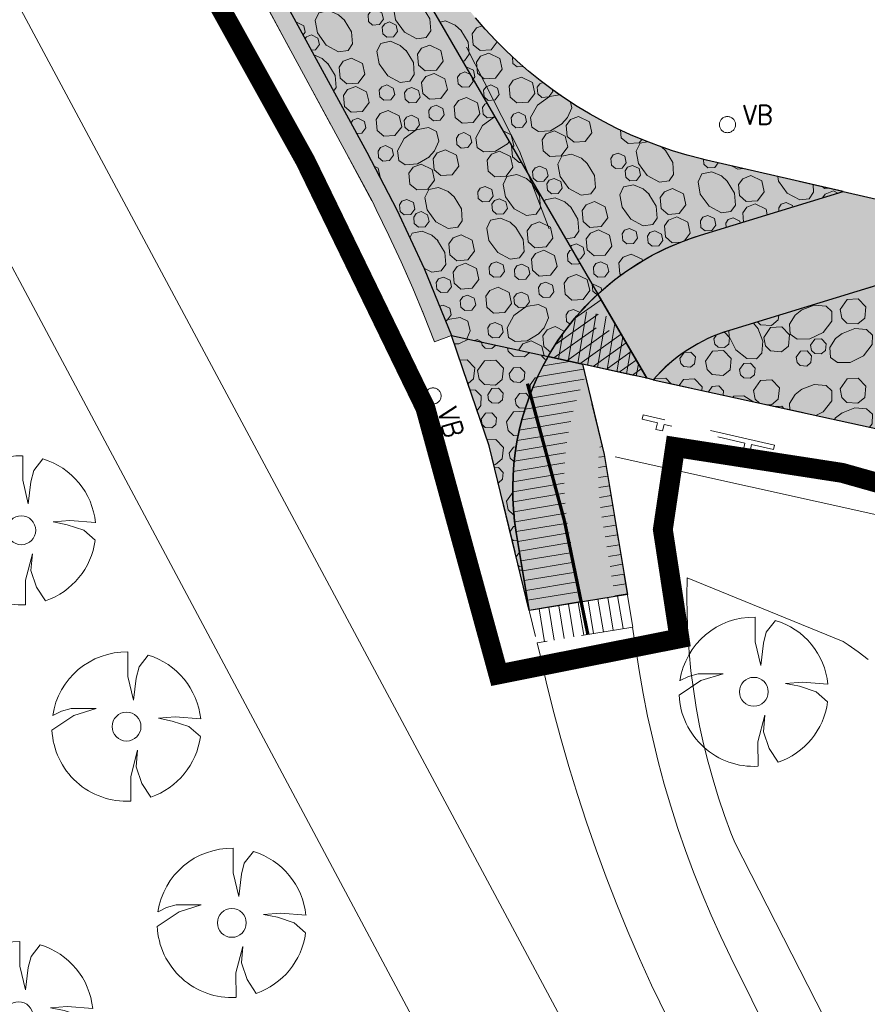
# Model space of a CAD drawing. Header units: metres. Extents: x 148376 to 148659, y 486220 to 486523.
# Tile 5 of 22: x 148485 to 148510, y 486296 to 486326. Entities that reach past the tile are written whole.
import ezdxf

# ---------------------------------------------------------------- set-up
doc = ezdxf.new("R2010")
doc.units = ezdxf.units.M
doc.header["$MEASUREMENT"] = 0
doc.linetypes.add('DGN Style 2', pattern=[2.6208, 1.57248, -1.04832])
for name, color, linetype, lineweight in [('BWR-best-situatie', 2, 'Continuous', 13), ('BWR-nieuw-belijning-haaietanden-050-050', 51, 'Continuous', 0), ('BWR-nieuw-raster-asfaltfietspad 80%', 252, 'Continuous', 30), ('BWR-nieuw-raster-asfaltweg 60%', 253, 'Continuous', 30), ('BWR-nieuw-raster-betongranulaat 20%', 254, 'Continuous', 30), ('BWR-verw-asfalt zagen_GV', 6, 'zaagsnede', 30), ('BWR-verw-situatie', 214, 'DGN Style 2', 13), ('N-WE-VW-MARKERING_DREMPEL-G', 7, 'Continuous', 30), ('TOP-L-topo objecten punt', 7, 'Continuous', 0), ('TOP-L-topo objecten vlak', 7, 'Continuous', 0), ('WVB-alg-werkgrens', 6, 'Continuous', 53), ('WVB-pen-dik 013', 1, 'Continuous', 0), ('WVB-raster-20%', 254, 'Continuous', 30), ('WVB-raster-80%', 252, 'Continuous', 30)]:
    doc.layers.add(name, color=color, linetype=linetype, lineweight=lineweight)
doc.styles.add('Style-STANDARD', font='STANDARD.shx')
doc.linetypes.add('zaagsnede', pattern='A,-0.15,[15,dgnlstyle-CivielV8i.shx,S=0.002381,R=0,X=0,Y=0],-0.15', length=0.3)

# ---------------------------------------------------------------- blocks, each defined once
blk = doc.blocks.new('BBOOM')
at = {"layer": 'BWR-best-situatie'}
for p, q in [((0.016, 0.603), (0.016, 0.9)), ((0.016, 0.804), (0.016, 0.871)), ((0.26, 0.861), (0.15, 0.72)), ((0.15, 0.72), (0.116, 0.586)), ((0.083, 0.318), (0.016, 0.603)), ((0.116, 0.586), (0.083, 0.318)), ((-0.9, -0.042), (-0.637, 0.135)), ((-0.787, 0.185), (-0.89, 0.134)), ((-0.67, 0.217), (-0.787, 0.185)), ((-0.368, 0.218), (-0.67, 0.217)), ((-0.637, 0.135), (-0.368, 0.218)), ((0.384, 0.1), (0.586, 0.117)), ((0.551, 0.067), (0.384, 0.1)), ((0.752, 0), (0.551, 0.067)), ((0.586, 0.117), (0.895, 0.092)), ((0.89, -0.121), (0.752, 0)), ((0.133, -0.283), (0.05, -0.603)), ((0.116, -0.484), (0.133, -0.283)), ((0.184, -0.685), (0.116, -0.484)), ((0.05, -0.603), (0.051, -0.899)), ((0.293, -0.851), (0.184, -0.685))]:
    blk.add_line(p, q, dxfattribs=at)
blk.add_circle((0, 0), 0.174, dxfattribs=at)
for start, end in [(88.9495, 171.4867), (5.8447, 73.1614), (182.6375, 273.2485), (289.0687, 352.197)]:
    blk.add_arc((-0.001, 0), 0.9, start, end, dxfattribs=at)
blk = doc.blocks.new('SCHRIK_2')
at = {"layer": 'BWR-verw-situatie'}
for p, q in [((0.5, 0.227), (0.523, 0.25)), ((2.5, 0.247), (2.503, 0.25))]:
    blk.add_line(p, q, dxfattribs=at)
at = {"layer": 'BWR-verw-situatie', "flags": 128}
blk.add_lwpolyline([(0, 0.1), (0.5, 0.1), (0.5, 0.25), (0.65, 0.25), (0.65, 0.1), (2.5, 0.1), (2.5, 0.25), (2.65, 0.25), (2.65, 0.1), (3, 0.1), (3, 0), (0, 0)], close=True, dxfattribs=at)
blk = doc.blocks.new('14_1')
at = {"color": 0, "linetype": 'ByBlock', "lineweight": -2}
blk.add_circle((0, 0), 0.25, dxfattribs=at)
at = {"color": 0, "linetype": 'ByBlock', "lineweight": -2, "style": 'Style-STANDARD'}
blk.add_text('VB', height=0.6, dxfattribs=at).set_placement((0.483, 0))

msp = doc.modelspace()

# ---------------------------------------------------------------- hatches: boundary and pattern name
at = {"layer": 'BWR-nieuw-raster-asfaltfietspad 80%', "extrusion": (0, 0, -1)}
for points in [[(-148499.672, 486310.698), (-148500.064, 486308.337), (-148498.855, 486313.31), (-148498.062, 486315.633), (-148497.719, 486316.637), (-148500.629, 486315.996, -0.173304)], [(-148500.629, 486315.996), (-148501.668, 486315.767), (-148502.323, 486313.047), (-148503.023, 486308.828), (-148500.064, 486308.337), (-148499.672, 486310.698, 0.173304)]]:
    msp.add_hatch(color=256, dxfattribs=at).paths.add_polyline_path(points)
at = {"layer": 'BWR-nieuw-raster-asfaltweg 60%', "extrusion": (0, 0, -1)}
h = msp.add_hatch(color=256, dxfattribs=at)
h.paths.add_polyline_path([(-148500.629, 486315.996, 0.075791), (-148502.133, 486317.881), (-148492.925, 486333.76), (-148445.954, 486420.921), (-148442.772, 486427.144), (-148442.034, 486428.549), (-148441.303, 486429.958), (-148440.579, 486431.37), (-148439.862, 486432.785), (-148439.151, 486434.204), (-148438.447, 486435.626), (-148437.75, 486437.052), (-148437.06, 486438.481), (-148436.376, 486439.913), (-148435.7, 486441.349), (-148435.03, 486442.787), (-148434.367, 486444.229), (-148433.711, 486445.674), (-148433.062, 486447.122), (-148432.42, 486448.574), (-148431.785, 486450.028), (-148431.157, 486451.485), (-148430.536, 486452.946), (-148429.922, 486454.409), (-148429.847, 486454.591), (-148426.813, 486452.432), (-148427.269, 486451.348), (-148427.895, 486449.879), (-148428.529, 486448.413), (-148429.169, 486446.95), (-148429.816, 486445.49), (-148430.471, 486444.033), (-148431.132, 486442.58), (-148431.801, 486441.129), (-148432.476, 486439.682), (-148433.159, 486438.238), (-148433.848, 486436.797), (-148434.544, 486435.36), (-148435.247, 486433.926), (-148435.957, 486432.496), (-148436.674, 486431.068), (-148437.398, 486429.645), (-148438.128, 486428.225), (-148438.866, 486426.808), (-148439.61, 486425.395), (-148442.766, 486419.177), (-148489.781, 486332.064), (-148495.164, 486322.16), (-148496.07, 486320.429), (-148496.893, 486318.657), (-148497.719, 486316.637)])
h.paths.add_polyline_path([(-148442.486, 486421.728), (-148444.068, 486422.559), (-148443.063, 486424.594), (-148441.463, 486423.767)], flags=16)
at = {"layer": 'BWR-nieuw-raster-asfaltweg 60%'}
msp.add_hatch(color=256, dxfattribs=at).paths.add_polyline_path([(148506.102, 486316.789, 0.139735), (148503.801, 486315.3), (148503.605, 486315.343), (148502.133, 486317.881, -0.11288), (148505.225, 486319.658), (148509.534, 486320.975), (148515.394, 486319.629)])
at = {"layer": 'BWR-nieuw-raster-betongranulaat 20%', "extrusion": (0, 0, -1)}
msp.add_hatch(color=256, dxfattribs=at).paths.add_polyline_path([(-148500.629, 486315.996, 0.190299), (-148505.225, 486319.658), (-148509.534, 486320.975), (-148505.408, 486321.923), (-148505.262, 486321.958), (-148504.823, 486322.074), (-148504.388, 486322.206), (-148503.958, 486322.352), (-148503.534, 486322.514), (-148503.115, 486322.691), (-148502.703, 486322.882), (-148502.298, 486323.088), (-148501.9, 486323.308), (-148501.511, 486323.542), (-148501.129, 486323.789), (-148500.757, 486324.05), (-148500.394, 486324.323), (-148500.041, 486324.609), (-148499.699, 486324.908), (-148499.367, 486325.218), (-148499.046, 486325.54), (-148498.737, 486325.873), (-148498.439, 486326.216), (-148498.154, 486326.57), (-148497.882, 486326.934), (-148495.739, 486329.93), (-148495.299, 486329.666), (-148492.925, 486333.76), (-148445.954, 486420.921), (-148442.772, 486427.144), (-148442.034, 486428.549), (-148441.303, 486429.958), (-148440.579, 486431.37), (-148439.862, 486432.785), (-148439.151, 486434.204), (-148438.447, 486435.626), (-148437.75, 486437.052), (-148437.06, 486438.481), (-148436.376, 486439.913), (-148435.7, 486441.349), (-148435.03, 486442.787), (-148434.367, 486444.229), (-148433.711, 486445.674), (-148433.062, 486447.122), (-148432.42, 486448.574), (-148431.785, 486450.028), (-148431.157, 486451.485), (-148430.536, 486452.946), (-148429.922, 486454.409), (-148429.847, 486454.591), (-148426.813, 486452.432), (-148427.269, 486451.348), (-148427.895, 486449.879), (-148428.529, 486448.413), (-148429.169, 486446.95), (-148429.816, 486445.49), (-148430.471, 486444.033), (-148431.132, 486442.58), (-148431.801, 486441.129), (-148432.476, 486439.682), (-148433.159, 486438.238), (-148433.848, 486436.797), (-148434.544, 486435.36), (-148435.247, 486433.926), (-148435.957, 486432.496), (-148436.674, 486431.068), (-148437.398, 486429.645), (-148438.128, 486428.225), (-148438.866, 486426.808), (-148439.61, 486425.395), (-148442.766, 486419.177), (-148489.781, 486332.064), (-148495.164, 486322.16), (-148496.07, 486320.429), (-148496.893, 486318.657), (-148497.719, 486316.637)])
at = {"layer": 'BWR-nieuw-raster-betongranulaat 20%'}
msp.add_hatch(color=256, dxfattribs=at).paths.add_polyline_path([(148506.102, 486316.789, 0.139735), (148503.801, 486315.3), (148514.783, 486312.894), (148516.443, 486312.398), (148517.91, 486311.617), (148518.808, 486310.728), (148519.627, 486309.765), (148520.361, 486308.737), (148521.004, 486307.65), (148521.553, 486306.512), (148522.003, 486305.331), (148522.64, 486302.828, -0.088288), (148529.47, 486322.713), (148528.445, 486321.834), (148527.9, 486321.43), (148527.336, 486321.053), (148526.755, 486320.702), (148526.159, 486320.379), (148525.549, 486320.085), (148524.929, 486319.822), (148524.494, 486319.66), (148524.345, 486319.605), (148523.752, 486319.412), (148523.149, 486319.244), (148522.54, 486319.103), (148521.926, 486318.991), (148521.308, 486318.91), (148520.688, 486318.862), (148520.027, 486318.845), (148519.363, 486318.863), (148518.701, 486318.916), (148518.041, 486319.002), (148516.73, 486319.322), (148515.394, 486319.629)])
at = {"layer": 'WVB-raster-20%', "extrusion": (0, 0, -1)}
msp.add_hatch(color=256, dxfattribs=at).paths.add_polyline_path([(-148502.133, 486317.881, 0.11288), (-148505.225, 486319.658), (-148509.534, 486320.975), (-148505.408, 486321.923), (-148505.262, 486321.958), (-148504.823, 486322.074), (-148504.388, 486322.206), (-148503.958, 486322.352), (-148503.534, 486322.514), (-148503.115, 486322.691), (-148502.703, 486322.882), (-148502.298, 486323.088), (-148501.9, 486323.308), (-148501.511, 486323.542), (-148501.129, 486323.789), (-148500.757, 486324.05), (-148500.394, 486324.323), (-148500.041, 486324.609), (-148499.699, 486324.908), (-148499.367, 486325.218), (-148499.046, 486325.54), (-148498.737, 486325.873), (-148498.439, 486326.216), (-148498.154, 486326.57), (-148497.882, 486326.934), (-148495.739, 486329.93), (-148495.299, 486329.666)])
at = {"layer": 'WVB-raster-20%'}
msp.add_hatch(color=256, dxfattribs=at).paths.add_polyline_path([(148506.102, 486316.789, 0.139735), (148503.801, 486315.3), (148514.783, 486312.894), (148516.443, 486312.398), (148517.91, 486311.617), (148518.808, 486310.728), (148519.627, 486309.765), (148520.361, 486308.737), (148521.004, 486307.65), (148521.553, 486306.512), (148522.003, 486305.331), (148522.64, 486302.828, -0.088288), (148529.47, 486322.713), (148528.445, 486321.834), (148527.9, 486321.43), (148527.336, 486321.053), (148526.755, 486320.702), (148526.159, 486320.379), (148525.549, 486320.085), (148524.929, 486319.822), (148524.494, 486319.66), (148524.345, 486319.605), (148523.752, 486319.412), (148523.149, 486319.244), (148522.54, 486319.103), (148521.926, 486318.991), (148521.308, 486318.91), (148520.688, 486318.862), (148520.027, 486318.845), (148519.363, 486318.863), (148518.701, 486318.916), (148518.041, 486319.002), (148516.73, 486319.322), (148515.394, 486319.629)])
at = {"layer": 'WVB-raster-80%', "lineweight": 0}
msp.add_hatch(color=256, dxfattribs=at).paths.add_polyline_path([(148442.766, 486419.177), (148489.781, 486332.064), (148495.164, 486322.16), (148496.07, 486320.429), (148496.893, 486318.657), (148497.719, 486316.637), (148497.209, 486316.442), (148496.887, 486317.254), (148496.55, 486318.059), (148496.198, 486318.858), (148495.831, 486319.651), (148495.45, 486320.437), (148495.321, 486320.691), (148489.319, 486331.796), (148464.831, 486377.189), (148442.299, 486418.955)], flags=0)
at = {"layer": 'WVB-raster-80%', "extrusion": (0, 0, -1)}
msp.add_hatch(color=256, dxfattribs=at).paths.add_polyline_path([(-148502.133, 486317.881), (-148503.605, 486315.343), (-148501.668, 486315.767), (-148500.629, 486315.996, 0.075791)])

# ---------------------------------------------------------------- linework, layer by layer
at = {"layer": 'BWR-nieuw-belijning-haaietanden-050-050', "color": 7, "flags": 128}
msp.add_lwpolyline([(148500.668, 486319.854), (148499.772, 486322.192), (148498.169, 486325.328)], dxfattribs=at)
at = {"layer": 'BWR-nieuw-raster-asfaltfietspad 80%', "flags": 128}
for points in [[(148499.672, 486310.698), (148500.064, 486308.337), (148498.855, 486313.31), (148498.062, 486315.633), (148497.719, 486316.637), (148500.629, 486315.996, 0.173304)], [(148500.629, 486315.996), (148501.668, 486315.767), (148502.323, 486313.047), (148503.023, 486308.828), (148500.064, 486308.337), (148499.672, 486310.698, -0.173304)]]:
    msp.add_lwpolyline(points, format="xyb", close=True, dxfattribs=at)
at = {"layer": 'BWR-nieuw-raster-asfaltweg 60%', "flags": 128}
msp.add_lwpolyline([(148506.102, 486316.789, 0.139735), (148503.801, 486315.3), (148503.605, 486315.343), (148502.133, 486317.881, -0.11288), (148505.225, 486319.658), (148509.534, 486320.975), (148515.394, 486319.629)], format="xyb", close=True, dxfattribs=at)
at = {"layer": 'BWR-nieuw-raster-betongranulaat 20%', "flags": 128}
for points in [[(148489.781, 486332.064), (148495.164, 486322.16), (148496.07, 486320.429), (148496.893, 486318.657), (148497.719, 486316.637), (148500.629, 486315.996, -0.190299), (148505.225, 486319.658), (148509.534, 486320.975), (148505.408, 486321.923), (148505.262, 486321.958), (148504.823, 486322.074), (148504.388, 486322.206), (148503.958, 486322.352), (148503.534, 486322.514), (148503.115, 486322.691), (148502.703, 486322.882), (148502.298, 486323.088), (148501.9, 486323.308), (148501.511, 486323.542), (148501.129, 486323.789), (148500.757, 486324.05), (148500.394, 486324.323), (148500.041, 486324.609), (148499.699, 486324.908), (148499.367, 486325.218), (148499.046, 486325.54), (148498.737, 486325.873), (148498.439, 486326.216)], [(148515.394, 486319.629), (148506.102, 486316.789, 0.139735), (148503.801, 486315.3), (148514.783, 486312.894)]]:
    msp.add_lwpolyline(points, format="xyb", dxfattribs=at)
at = {"layer": 'BWR-verw-asfalt zagen_GV', "linetype": 'zaagsnede'}
msp.add_line((148499.672, 486310.698), (148500.064, 486308.337), dxfattribs=at)
at = {"layer": 'BWR-verw-asfalt zagen_GV', "linetype": 'zaagsnede', "extrusion": (0, 0, -1)}
msp.add_arc((-148507.564, 486312.007), 8, 350.5776, 29.9054, dxfattribs=at)
at = {"layer": 'BWR-verw-situatie'}
for p, q in [((148492.925, 486333.76), (148503.605, 486315.343)), ((148509.534, 486320.975), (148505.225, 486319.658)), ((148515.394, 486319.629), (148506.102, 486316.789)), ((148501.43, 486317.143), (148502.23, 486317.713)), ((148501.531, 486315.797), (148501.832, 486317.588)), ((148501.824, 486315.733), (148502.174, 486317.81)), ((148500.856, 486316.366), (148502.381, 486317.452)), ((148502.117, 486315.669), (148502.41, 486317.404)), ((148500.8, 486315.958), (148502.533, 486317.192)), ((148501.237, 486315.862), (148501.459, 486317.177)), ((148502.411, 486315.604), (148502.645, 486316.997)), ((148500.944, 486315.927), (148501.071, 486316.681)), ((148501.195, 486315.871), (148502.684, 486316.931)), ((148501.59, 486315.784), (148502.835, 486316.67)), ((148501.986, 486315.697), (148502.986, 486316.41)), ((148502.704, 486315.54), (148502.881, 486316.591)), ((148502.381, 486315.611), (148503.137, 486316.149)), ((148502.998, 486315.476), (148503.117, 486316.184)), ((148500.479, 486315.722), (148501.272, 486315.854)), ((148500.651, 486315.991), (148500.66, 486316.05)), ((148502.777, 486315.524), (148503.288, 486315.888)), ((148503.291, 486315.411), (148503.353, 486315.777)), ((148500.315, 486315.391), (148501.703, 486315.622)), ((148503.172, 486315.437), (148503.439, 486315.628)), ((148500.171, 486315.063), (148501.773, 486315.329)), ((148503.568, 486315.351), (148503.591, 486315.367)), ((148503.584, 486315.347), (148503.588, 486315.371)), ((148500.044, 486314.738), (148501.844, 486315.037)), ((148499.935, 486314.416), (148501.914, 486314.744)), ((148499.841, 486314.096), (148501.985, 486314.452)), ((148499.763, 486313.779), (148502.055, 486314.159)), ((148499.698, 486313.464), (148502.126, 486313.867)), ((148499.646, 486313.151), (148502.196, 486313.575)), ((148499.607, 486312.841), (148502.266, 486313.282)), ((148499.581, 486312.532), (148502.333, 486312.989)), ((148503.187, 486307.842), (148502.323, 486313.047)), ((148499.567, 486312.226), (148502.382, 486312.693)), ((148499.564, 486311.921), (148502.431, 486312.397)), ((148499.573, 486311.619), (148502.48, 486312.101)), ((148499.594, 486311.318), (148502.529, 486311.805)), ((148499.625, 486311.019), (148502.578, 486311.509)), ((148499.668, 486310.722), (148502.627, 486311.213)), ((148499.717, 486310.426), (148502.676, 486310.917)), ((148499.672, 486310.698), (148500.064, 486308.337)), ((148499.766, 486310.13), (148502.726, 486310.621)), ((148499.815, 486309.834), (148502.775, 486310.326)), ((148499.864, 486309.538), (148502.824, 486310.03)), ((148499.913, 486309.242), (148502.873, 486309.734)), ((148499.962, 486308.947), (148502.922, 486309.438)), ((148500.012, 486308.651), (148502.971, 486309.142)), ((148500.061, 486308.355), (148503.02, 486308.846)), ((148503.023, 486308.828), (148500.064, 486308.337)), ((148502.299, 486307.694), (148502.135, 486308.681)), ((148502.595, 486307.744), (148502.431, 486308.73)), ((148502.891, 486307.793), (148502.727, 486308.779)), ((148500.523, 486307.4), (148500.36, 486308.386)), ((148500.819, 486307.449), (148500.655, 486308.435)), ((148501.115, 486307.498), (148500.951, 486308.485)), ((148501.411, 486307.547), (148501.247, 486308.534)), ((148501.707, 486307.596), (148501.543, 486308.583)), ((148502.003, 486307.645), (148501.839, 486308.632)), ((148503.187, 486307.842), (148500.3, 486307.363))]:
    msp.add_line(p, q, dxfattribs=at)
at = {"layer": 'BWR-verw-situatie', "flags": 128}
for points in [[(148442.299, 486418.955), (148464.831, 486377.189), (148489.319, 486331.796), (148495.321, 486320.691), (148495.45, 486320.437), (148495.831, 486319.651), (148496.198, 486318.858), (148496.55, 486318.059), (148496.887, 486317.254), (148497.209, 486316.442), (148497.719, 486316.637)], [(148489.781, 486332.064), (148495.164, 486322.16), (148496.07, 486320.429), (148496.893, 486318.657), (148497.719, 486316.637)], [(148529.47, 486322.713), (148528.445, 486321.834), (148527.9, 486321.43), (148527.336, 486321.053), (148526.755, 486320.702), (148526.159, 486320.379), (148525.549, 486320.085), (148524.929, 486319.822), (148524.494, 486319.66), (148524.345, 486319.605), (148523.752, 486319.412), (148523.149, 486319.244), (148522.54, 486319.103), (148521.926, 486318.991), (148521.308, 486318.91), (148520.688, 486318.862), (148520.027, 486318.845), (148519.363, 486318.863), (148518.701, 486318.916), (148518.041, 486319.002), (148516.73, 486319.322), (148505.408, 486321.923), (148505.262, 486321.958), (148504.823, 486322.074), (148504.388, 486322.206), (148503.958, 486322.352), (148503.534, 486322.514), (148503.115, 486322.691), (148502.703, 486322.882), (148502.298, 486323.088), (148501.9, 486323.308), (148501.511, 486323.542), (148501.129, 486323.789), (148500.757, 486324.05), (148500.394, 486324.323), (148500.041, 486324.609), (148499.699, 486324.908), (148499.367, 486325.218), (148499.046, 486325.54), (148498.737, 486325.873), (148498.439, 486326.216), (148498.154, 486326.57), (148497.882, 486326.934), (148495.739, 486329.93)], [(148497.719, 486316.637), (148498.062, 486315.633), (148498.855, 486313.31), (148500.3, 486307.363)], [(148501.668, 486315.767), (148497.719, 486316.637)], [(148501.668, 486315.767), (148514.783, 486312.894), (148516.443, 486312.398), (148517.91, 486311.617), (148518.808, 486310.728), (148519.627, 486309.765), (148520.361, 486308.737), (148521.004, 486307.65), (148521.553, 486306.512), (148522.003, 486305.331), (148522.64, 486302.828)], [(148502.323, 486313.047), (148501.668, 486315.767)]]:
    msp.add_lwpolyline(points, dxfattribs=at)
at = {"layer": 'BWR-verw-situatie', "extrusion": (0, 0, -1)}
for radius, start, end in [(8, 47.2422, 73.0033), (8, 350.5776, 47.2422), (5, 41.1845, 73.0033)]:
    msp.add_arc((-148507.564, 486312.007), radius, start, end, dxfattribs=at)
at = {"layer": 'N-WE-VW-MARKERING_DREMPEL-G', "const_width": 0.1, "flags": 128}
for points in [[(148501.124, 486311.045), (148500.009, 486315.182)], [(148501.831, 486307.62), (148501.124, 486311.045)]]:
    msp.add_lwpolyline(points, dxfattribs=at)
at = {"layer": 'TOP-L-topo objecten vlak', "color": 7, "linetype": 'Continuous', "lineweight": 0, "flags": 128}
for points in [[(148505.676, 486287.346), (148469.909, 486354.117), (148453.54, 486384.54), (148422.92, 486442.18), (148420.555, 486447.977)], [(148406.324, 486437.848), (148407.522, 486436.059), (148418.79, 486441.88), (148449.9, 486383.18), (148466.965, 486351.489), (148502.277, 486285.326), (148505.676, 486287.346)], [(148502.658, 486312.973), (148510.819, 486311.162), (148511.823, 486310.741), (148512.787, 486310.234), (148513.704, 486309.646), (148514.566, 486308.981), (148515.367, 486308.243), (148516.101, 486307.439), (148516.763, 486306.574), (148517.348, 486305.655), (148517.85, 486304.689), (148518.267, 486303.683), (148518.595, 486302.645), (148519.013, 486283.882)], [(148512.88, 486288.386), (148506.261, 486301.346), (148506.146, 486301.636), (148505.95, 486302.162), (148505.77, 486302.693), (148505.605, 486303.23), (148505.455, 486303.771), (148505.321, 486304.315), (148505.202, 486304.864), (148505.099, 486305.415), (148505.012, 486305.97), (148504.94, 486306.526), (148504.885, 486307.085), (148504.845, 486307.644), (148504.822, 486308.205), (148504.814, 486308.766), (148504.823, 486309.327), (148509.534, 486307.401), (148509.678, 486307.306), (148509.985, 486307.091), (148510.282, 486306.863)], [(148512.459, 486285.148), (148506.139, 486297.878), (148505.836, 486298.511), (148505.548, 486299.15), (148505.275, 486299.796), (148505.017, 486300.447), (148504.773, 486301.105), (148504.545, 486301.768), (148504.332, 486302.436), (148504.134, 486303.108), (148503.952, 486303.785), (148503.785, 486304.466), (148503.633, 486305.151), (148503.497, 486305.838), (148503.377, 486306.529), (148503.18, 486307.841)], [(148500.3, 486307.363), (148500.399, 486306.957), (148500.576, 486306.191), (148500.788, 486305.336), (148501.016, 486304.484), (148501.259, 486303.637), (148501.518, 486302.794), (148501.792, 486301.957), (148502.081, 486301.124), (148502.385, 486300.297), (148502.704, 486299.475), (148503.038, 486298.659), (148503.386, 486297.85), (148503.749, 486297.046), (148509.689, 486284.922), (148513.141, 486278.084)]]:
    msp.add_lwpolyline(points, dxfattribs=at)
at = {"layer": 'WVB-alg-werkgrens', "const_width": 0.6, "flags": 128}
msp.add_lwpolyline([(148506.104, 486508.865), (148423.293, 486449.926), (148426.091, 486442.867), (148493.316, 486321.893), (148496.929, 486314.455), (148499.133, 486306.414), (148504.594, 486307.5), (148504.092, 486310.782), (148504.462, 486313.27), (148509.498, 486312.492), (148512.324, 486311.695), (148517.552, 486309.066), (148519.876, 486305.59), (148520.754, 486301.392), (148537.035, 486297.096), (148544.596, 486319.541), (148551.173, 486330.095), (148556.052, 486340.326), (148570.936, 486361.307), (148572.849, 486387.026)], close=True, dxfattribs=at)
at = {"layer": 'WVB-pen-dik 013'}
for p, q in [((148493.042, 486326.063), (148493.062, 486326.07)), ((148498.165, 486324.724), (148498.179, 486324.729)), ((148498.123, 486324.584), (148498.294, 486324.501)), ((148499.465, 486322.482), (148499.395, 486322.405)), ((148504.05, 486322.321), (148504.182, 486322.2)), ((148509.235, 486320.994), (148509.374, 486320.926)), ((148497.36, 486317.515), (148497.465, 486317.554)), ((148501.398, 486317.421), (148501.594, 486317.326)), ((148506.828, 486317.011), (148506.963, 486316.839)), ((148500.848, 486316.901), (148501.136, 486316.76)), ((148498.418, 486316.483), (148498.488, 486316.51)), ((148498.488, 486316.51), (148498.643, 486316.433)), ((148505.631, 486316.534), (148505.703, 486316.636)), ((148504.606, 486315.942), (148504.73, 486316.117)), ((148499.381, 486311.639), (148499.576, 486311.916)), ((148499.768, 486309.555), (148499.861, 486309.56)), ((148499.977, 486308.859), (148499.943, 486308.832))]:
    msp.add_line(p, q, dxfattribs=at)
at = {"layer": 'WVB-pen-dik 013', "flags": 128}
for points in [[(148496.845, 486326.544), (148497.065, 486326.182), (148497.092, 486325.819), (148496.957, 486325.625), (148496.668, 486325.582), (148496.297, 486325.786), (148496.034, 486326.151), (148495.964, 486326.522), (148496.08, 486326.759), (148496.375, 486326.826), (148496.67, 486326.7), (148496.858, 486326.528)], [(148495.422, 486326.462), (148495.62, 486326.366), (148495.665, 486326.171), (148495.542, 486326.011), (148495.339, 486325.997), (148495.216, 486326.101), (148495.2, 486326.301), (148495.274, 486326.407), (148495.422, 486326.462)], [(148494.485, 486326.152), (148494.705, 486325.791), (148494.732, 486325.428), (148494.597, 486325.233), (148494.308, 486325.19), (148493.937, 486325.395), (148493.673, 486325.759), (148493.604, 486326.13), (148493.719, 486326.367), (148494.015, 486326.434), (148494.31, 486326.308), (148494.498, 486326.136)], [(148493.062, 486326.07), (148493.26, 486325.974), (148493.305, 486325.779), (148493.242, 486325.697)], [(148495.853, 486326.093), (148496.049, 486325.996), (148496.094, 486325.801), (148495.974, 486325.639), (148495.768, 486325.628), (148495.647, 486325.734), (148495.629, 486325.931), (148495.703, 486326.037), (148495.853, 486326.093)], [(148497.375, 486326.086), (148497.535, 486326.123), (148497.828, 486325.994), (148498.015, 486325.825)], [(148499.097, 486325.488), (148498.917, 486325.249), (148498.578, 486325.226), (148498.374, 486325.403), (148498.345, 486325.735), (148498.47, 486325.913), (148498.646, 486325.978)], [(148493.302, 486325.587), (148493.342, 486325.646), (148493.493, 486325.701)], [(148493.493, 486325.701), (148493.689, 486325.604), (148493.734, 486325.409), (148493.614, 486325.247), (148493.49, 486325.24)], [(148498.003, 486325.84), (148498.223, 486325.476), (148498.25, 486325.116), (148498.115, 486324.919), (148498.057, 486324.911)], [(148496.349, 486325.227), (148496.569, 486324.863), (148496.596, 486324.503), (148496.461, 486324.306), (148496.174, 486324.266), (148495.801, 486324.467), (148495.538, 486324.832), (148495.471, 486325.206), (148495.584, 486325.442), (148495.882, 486325.51), (148496.174, 486325.381), (148496.362, 486325.212)], [(148497.062, 486325.391), (148497.392, 486325.233), (148497.465, 486324.903), (148497.263, 486324.636), (148496.925, 486324.613), (148496.721, 486324.79), (148496.691, 486325.122), (148496.816, 486325.3), (148497.062, 486325.391)], [(148493.567, 486325.098), (148493.814, 486324.989), (148494.002, 486324.82)], [(148494.702, 486324.999), (148495.032, 486324.841), (148495.104, 486324.511), (148494.903, 486324.245), (148494.565, 486324.222), (148494.36, 486324.398), (148494.331, 486324.73), (148494.456, 486324.908), (148494.702, 486324.999)], [(148498.844, 486325.151), (148499.173, 486324.99), (148499.247, 486324.663), (148499.046, 486324.394), (148498.707, 486324.373), (148498.503, 486324.55), (148498.471, 486324.879), (148498.596, 486325.057), (148498.844, 486325.151)], [(148499.888, 486324.743), (148499.694, 486324.732), (148499.571, 486324.836), (148499.555, 486325.036), (148499.558, 486325.04)], [(148493.989, 486324.836), (148494.209, 486324.472), (148494.236, 486324.111), (148494.162, 486324.003)], [(148498.179, 486324.729), (148498.38, 486324.636), (148498.423, 486324.438), (148498.371, 486324.368)], [(148497.191, 486324.538), (148497.519, 486324.377), (148497.594, 486324.05), (148497.392, 486323.781), (148497.054, 486323.76), (148496.85, 486323.937), (148496.818, 486324.266), (148496.943, 486324.444), (148497.191, 486324.538)], [(148498.335, 486324.43), (148498.367, 486324.292), (148498.247, 486324.131), (148498.041, 486324.119), (148497.917, 486324.223), (148497.902, 486324.423), (148497.975, 486324.529), (148498.123, 486324.584)], [(148499.826, 486324.425), (148500.157, 486324.267), (148500.229, 486323.937), (148500.028, 486323.67), (148499.69, 486323.647), (148499.485, 486323.823), (148499.456, 486324.155), (148499.581, 486324.333), (148499.826, 486324.425)], [(148494.83, 486324.147), (148495.159, 486323.986), (148495.233, 486323.658), (148495.032, 486323.389), (148494.693, 486323.369), (148494.489, 486323.545), (148494.458, 486323.874), (148494.583, 486324.052), (148494.83, 486324.147)], [(148495.763, 486324.192), (148495.962, 486324.096), (148496.007, 486323.901), (148495.886, 486323.739), (148495.681, 486323.728), (148495.557, 486323.831), (148495.541, 486324.031), (148495.615, 486324.137), (148495.763, 486324.192)], [(148496.526, 486324.116), (148496.726, 486324.023), (148496.769, 486323.825), (148496.649, 486323.663), (148496.443, 486323.651), (148496.322, 486323.758), (148496.304, 486323.955), (148496.377, 486324.064), (148496.526, 486324.116)], [(148498.907, 486324.191), (148499.106, 486324.095), (148499.151, 486323.9), (148499.031, 486323.738), (148498.825, 486323.726), (148498.701, 486323.83), (148498.686, 486324.03), (148498.759, 486324.136), (148498.907, 486324.191)], [(148500.757, 486324.05), (148500.77, 486323.991), (148500.65, 486323.829), (148500.447, 486323.816), (148500.323, 486323.922), (148500.306, 486324.119), (148500.379, 486324.228), (148500.474, 486324.263)], [(148498.173, 486323.812), (148498.503, 486323.654), (148498.576, 486323.324), (148498.374, 486323.057), (148498.036, 486323.034), (148497.832, 486323.21), (148497.802, 486323.542), (148497.927, 486323.72), (148498.173, 486323.812)], [(148501.064, 486323.031), (148500.702, 486322.811), (148500.339, 486322.787), (148500.145, 486322.917), (148500.102, 486323.206), (148500.307, 486323.577), (148500.671, 486323.843), (148500.975, 486323.897)], [(148494.364, 486323.632), (148494.366, 486323.631), (148494.367, 486323.626)], [(148497.254, 486323.578), (148497.452, 486323.482), (148497.497, 486323.287), (148497.377, 486323.125), (148497.171, 486323.113), (148497.048, 486323.217), (148497.032, 486323.417), (148497.106, 486323.523), (148497.254, 486323.578)], [(148499.02, 486323.248), (148498.997, 486323.216), (148498.793, 486323.203), (148498.669, 486323.309), (148498.652, 486323.506), (148498.725, 486323.614), (148498.794, 486323.64)], [(148501.306, 486323.674), (148501.346, 486323.501), (148501.22, 486323.206), (148501.048, 486323.018)], [(148495.813, 486323.42), (148496.143, 486323.262), (148496.216, 486322.932), (148496.014, 486322.665), (148495.676, 486322.642), (148495.472, 486322.819), (148495.442, 486323.151), (148495.567, 486323.329), (148495.813, 486323.42)], [(148496.515, 486323.278), (148496.714, 486323.182), (148496.756, 486322.986), (148496.636, 486322.824), (148496.433, 486322.811), (148496.309, 486322.917), (148496.292, 486323.114), (148496.365, 486323.223), (148496.515, 486323.278)], [(148499.41, 486322.418), (148499.049, 486322.198), (148498.686, 486322.174), (148498.492, 486322.304), (148498.449, 486322.593), (148498.653, 486322.964), (148499.017, 486323.23), (148499.03, 486323.232)], [(148499.741, 486323.366), (148499.94, 486323.27), (148499.982, 486323.075), (148499.862, 486322.913), (148499.659, 486322.899), (148499.535, 486323.005), (148499.517, 486323.203), (148499.591, 486323.311), (148499.741, 486323.366)], [(148501.551, 486323.239), (148501.88, 486323.078), (148501.954, 486322.751), (148501.753, 486322.481), (148501.414, 486322.461), (148501.21, 486322.637), (148501.178, 486322.966), (148501.304, 486323.144), (148501.551, 486323.239)], [(148494.684, 486323.043), (148494.746, 486323.131), (148494.894, 486323.186)], [(148494.894, 486323.186), (148495.092, 486323.09), (148495.137, 486322.895), (148495.017, 486322.733), (148494.857, 486322.724)], [(148497.05, 486322.026), (148496.689, 486321.807), (148496.325, 486321.782), (148496.131, 486321.912), (148496.088, 486322.201), (148496.293, 486322.572), (148496.657, 486322.838), (148497.028, 486322.905), (148497.266, 486322.789), (148497.332, 486322.496), (148497.206, 486322.202), (148497.034, 486322.014)], [(148498.087, 486322.753), (148498.286, 486322.657), (148498.329, 486322.462), (148498.208, 486322.3), (148498.005, 486322.286), (148497.881, 486322.392), (148497.864, 486322.59), (148497.937, 486322.698), (148498.087, 486322.753)], [(148499.278, 486322.805), (148499.52, 486322.686), (148499.594, 486322.359), (148499.561, 486322.315)], [(148500.82, 486322.808), (148501.15, 486322.65), (148501.222, 486322.322), (148501.021, 486322.053), (148500.683, 486322.03), (148500.478, 486322.207), (148500.449, 486322.539), (148500.574, 486322.717), (148500.82, 486322.808)], [(148503.457, 486322.547), (148503.381, 486322.445), (148503.043, 486322.422), (148502.839, 486322.598), (148502.818, 486322.829)], [(148495.727, 486322.362), (148495.926, 486322.265), (148495.968, 486322.07), (148495.848, 486321.908), (148495.645, 486321.895), (148495.521, 486322.001), (148495.504, 486322.198), (148495.577, 486322.306), (148495.727, 486322.362)], [(148499.83, 486321.852), (148499.761, 486321.848), (148499.557, 486322.024), (148499.525, 486322.353), (148499.533, 486322.365)], [(148504.169, 486322.216), (148504.389, 486321.854), (148504.416, 486321.492), (148504.281, 486321.297), (148503.992, 486321.254), (148503.621, 486321.458), (148503.358, 486321.823), (148503.288, 486322.194), (148503.404, 486322.431), (148503.622, 486322.48)], [(148497.538, 486322.234), (148497.866, 486322.073), (148497.94, 486321.746), (148497.739, 486321.477), (148497.401, 486321.456), (148497.196, 486321.632), (148497.165, 486321.962), (148497.29, 486322.14), (148497.538, 486322.234)], [(148499.166, 486322.195), (148499.496, 486322.037), (148499.568, 486321.709), (148499.367, 486321.44), (148499.029, 486321.417), (148498.825, 486321.594), (148498.795, 486321.926), (148498.92, 486322.104), (148499.166, 486322.195)], [(148501.809, 486321.824), (148502.029, 486321.463), (148502.056, 486321.1), (148501.921, 486320.905), (148501.632, 486320.862), (148501.261, 486321.067), (148500.997, 486321.431), (148500.928, 486321.802), (148501.043, 486322.039), (148501.339, 486322.106), (148501.634, 486321.98), (148501.822, 486321.809)], [(148502.746, 486322.134), (148502.944, 486322.038), (148502.989, 486321.843), (148502.866, 486321.683), (148502.663, 486321.67), (148502.54, 486321.773), (148502.524, 486321.973), (148502.598, 486322.079), (148502.746, 486322.134)], [(148495.383, 486321.741), (148495.506, 486321.681), (148495.576, 486321.373)], [(148496.806, 486321.803), (148497.136, 486321.645), (148497.208, 486321.318), (148497.007, 486321.049), (148496.669, 486321.025), (148496.465, 486321.202), (148496.435, 486321.534), (148496.56, 486321.712), (148496.806, 486321.803)], [(148500.386, 486321.743), (148500.584, 486321.646), (148500.629, 486321.451), (148500.506, 486321.291), (148500.303, 486321.278), (148500.179, 486321.381), (148500.164, 486321.582), (148500.238, 486321.688), (148500.386, 486321.743)], [(148503.177, 486321.765), (148503.373, 486321.668), (148503.418, 486321.473), (148503.298, 486321.311), (148503.092, 486321.3), (148502.971, 486321.406), (148502.953, 486321.604), (148503.027, 486321.71), (148503.177, 486321.765)], [(148505.761, 486321.842), (148505.658, 486321.703), (148505.452, 486321.691), (148505.331, 486321.798), (148505.318, 486321.945)], [(148506.512, 486321.669), (148506.352, 486321.646), (148506.164, 486321.749)], [(148500.155, 486321.211), (148500.375, 486320.85), (148500.402, 486320.487), (148500.267, 486320.292), (148499.978, 486320.249), (148499.607, 486320.454), (148499.344, 486320.818), (148499.275, 486321.189), (148499.39, 486321.426), (148499.685, 486321.493), (148499.98, 486321.367), (148500.168, 486321.196)], [(148506.033, 486321.291), (148506.253, 486320.927), (148506.28, 486320.567), (148506.146, 486320.37), (148505.858, 486320.329), (148505.485, 486320.531), (148505.222, 486320.895), (148505.155, 486321.27), (148505.268, 486321.506), (148505.566, 486321.573), (148505.858, 486321.445), (148506.046, 486321.275)], [(148506.746, 486321.455), (148507.076, 486321.297), (148507.149, 486320.967), (148506.947, 486320.7), (148506.609, 486320.677), (148506.405, 486320.854), (148506.375, 486321.186), (148506.5, 486321.364), (148506.746, 486321.455)], [(148508.624, 486321.184), (148508.64, 486320.958), (148508.506, 486320.761), (148508.219, 486320.721), (148507.845, 486320.923), (148507.582, 486321.287), (148507.557, 486321.429)], [(148498.732, 486321.13), (148498.93, 486321.033), (148498.976, 486320.838), (148498.853, 486320.678), (148498.65, 486320.665), (148498.526, 486320.768), (148498.51, 486320.969), (148498.584, 486321.075), (148498.732, 486321.13)], [(148500.817, 486321.373), (148501.013, 486321.277), (148501.058, 486321.081), (148500.938, 486320.919), (148500.732, 486320.908), (148500.61, 486321.015), (148500.593, 486321.212), (148500.666, 486321.318), (148500.817, 486321.373)], [(148503.673, 486320.899), (148503.893, 486320.536), (148503.92, 486320.175), (148503.785, 486319.978), (148503.498, 486319.938), (148503.125, 486320.139), (148502.862, 486320.504), (148502.795, 486320.878), (148502.907, 486321.114), (148503.206, 486321.182), (148503.498, 486321.053), (148503.686, 486320.884)], [(148509.09, 486321.077), (148508.969, 486321.069), (148508.912, 486321.118)], [(148497.795, 486320.82), (148498.015, 486320.458), (148498.042, 486320.095), (148497.907, 486319.9), (148497.618, 486319.858), (148497.247, 486320.062), (148496.984, 486320.426), (148496.914, 486320.798), (148497.03, 486321.035), (148497.325, 486321.101), (148497.62, 486320.975), (148497.808, 486320.804)], [(148504.386, 486321.063), (148504.716, 486320.905), (148504.789, 486320.575), (148504.587, 486320.309), (148504.249, 486320.285), (148504.045, 486320.462), (148504.015, 486320.794), (148504.14, 486320.972), (148504.386, 486321.063)], [(148508.905, 486320.783), (148508.987, 486320.899), (148509.235, 486320.994)], [(148496.372, 486320.738), (148496.57, 486320.642), (148496.615, 486320.446), (148496.492, 486320.287), (148496.289, 486320.273), (148496.166, 486320.377), (148496.15, 486320.577), (148496.224, 486320.683), (148496.372, 486320.738)], [(148499.163, 486320.76), (148499.359, 486320.663), (148499.404, 486320.468), (148499.284, 486320.306), (148499.078, 486320.295), (148498.957, 486320.402), (148498.939, 486320.599), (148499.013, 486320.705), (148499.163, 486320.76)], [(148500.519, 486320.664), (148500.547, 486320.723), (148500.845, 486320.79), (148501.138, 486320.661), (148501.326, 486320.492)], [(148502.026, 486320.672), (148502.356, 486320.514), (148502.428, 486320.184), (148502.227, 486319.917), (148501.889, 486319.894), (148501.684, 486320.07), (148501.655, 486320.402), (148501.78, 486320.58), (148502.026, 486320.672)], [(148506.528, 486320.056), (148506.502, 486320.33), (148506.627, 486320.508), (148506.875, 486320.602)], [(148506.875, 486320.602), (148507.203, 486320.441), (148507.241, 486320.274)], [(148507.594, 486320.382), (148507.586, 486320.487), (148507.659, 486320.593), (148507.807, 486320.648)], [(148507.807, 486320.648), (148508.006, 486320.552), (148508.015, 486320.511)], [(148496.803, 486320.369), (148496.999, 486320.272), (148497.044, 486320.077), (148496.924, 486319.915), (148496.718, 486319.903), (148496.597, 486320.01), (148496.579, 486320.207), (148496.653, 486320.313), (148496.803, 486320.369)], [(148501.313, 486320.508), (148501.533, 486320.144), (148501.56, 486319.783), (148501.425, 486319.586), (148501.165, 486319.55)], [(148505.447, 486320.256), (148505.646, 486320.16), (148505.691, 486319.965), (148505.571, 486319.803), (148505.365, 486319.791), (148505.241, 486319.895), (148505.226, 486320.095), (148505.299, 486320.201), (148505.447, 486320.256)], [(148499.659, 486319.895), (148499.879, 486319.531), (148499.906, 486319.17), (148499.772, 486318.973), (148499.484, 486318.933), (148499.111, 486319.135), (148498.848, 486319.499), (148498.781, 486319.873), (148498.894, 486320.11), (148499.192, 486320.177), (148499.484, 486320.048), (148499.672, 486319.879)], [(148500.372, 486320.059), (148500.702, 486319.901), (148500.775, 486319.57), (148500.573, 486319.304), (148500.235, 486319.281), (148500.031, 486319.457), (148500.001, 486319.789), (148500.126, 486319.967), (148500.372, 486320.059)], [(148504.66, 486319.45), (148504.378, 486319.432), (148504.174, 486319.609), (148504.142, 486319.938), (148504.267, 486320.116), (148504.515, 486320.21)], [(148504.515, 486320.21), (148504.843, 486320.049), (148504.918, 486319.722), (148504.734, 486319.477)], [(148505.999, 486319.895), (148505.988, 486320.019), (148506.062, 486320.128), (148506.21, 486320.18)], [(148506.21, 486320.18), (148506.411, 486320.087), (148506.424, 486320.024)], [(148496.466, 486319.576), (148496.533, 486319.718), (148496.831, 486319.785), (148497.124, 486319.656), (148497.312, 486319.487)], [(148498.012, 486319.667), (148498.342, 486319.509), (148498.415, 486319.179), (148498.213, 486318.912), (148497.875, 486318.889), (148497.671, 486319.065), (148497.641, 486319.398), (148497.766, 486319.575), (148498.012, 486319.667)], [(148502.154, 486319.819), (148502.483, 486319.658), (148502.557, 486319.331), (148502.356, 486319.062), (148502.017, 486319.041), (148501.813, 486319.217), (148501.782, 486319.546), (148501.907, 486319.724), (148502.154, 486319.819)], [(148503.087, 486319.865), (148503.285, 486319.768), (148503.331, 486319.573), (148503.21, 486319.411), (148503.005, 486319.4), (148502.881, 486319.503), (148502.865, 486319.704), (148502.939, 486319.81), (148503.087, 486319.865)], [(148503.85, 486319.788), (148504.05, 486319.695), (148504.093, 486319.497), (148503.973, 486319.335), (148503.767, 486319.324), (148503.646, 486319.43), (148503.628, 486319.627), (148503.701, 486319.736), (148503.85, 486319.788)], [(148497.299, 486319.503), (148497.519, 486319.139), (148497.546, 486318.779), (148497.411, 486318.582), (148497.124, 486318.541), (148496.887, 486318.669)], [(148501.311, 486319.299), (148501.341, 486319.344), (148501.49, 486319.397)], [(148501.49, 486319.397), (148501.69, 486319.303), (148501.733, 486319.105), (148501.613, 486318.943), (148501.52, 486318.938)], [(148500.501, 486319.206), (148500.829, 486319.045), (148500.904, 486318.718), (148500.703, 486318.449), (148500.364, 486318.428), (148500.16, 486318.604), (148500.128, 486318.933), (148500.253, 486319.111), (148500.501, 486319.206)], [(148501.582, 486318.831), (148501.557, 486318.798), (148501.351, 486318.787), (148501.227, 486318.89), (148501.212, 486319.091), (148501.285, 486319.197), (148501.355, 486319.222)], [(148502.833, 486318.458), (148502.796, 486318.491), (148502.766, 486318.823), (148502.891, 486319.001), (148503.137, 486319.092)], [(148503.137, 486319.092), (148503.467, 486318.934), (148503.479, 486318.879)], [(148498.141, 486318.814), (148498.469, 486318.653), (148498.543, 486318.326), (148498.342, 486318.057), (148498.004, 486318.036), (148497.8, 486318.213), (148497.768, 486318.542), (148497.893, 486318.72), (148498.141, 486318.814)], [(148499.073, 486318.86), (148499.272, 486318.764), (148499.317, 486318.568), (148499.197, 486318.406), (148498.991, 486318.395), (148498.867, 486318.499), (148498.852, 486318.699), (148498.925, 486318.805), (148499.073, 486318.86)], [(148499.836, 486318.784), (148500.036, 486318.69), (148500.08, 486318.492), (148499.959, 486318.33), (148499.753, 486318.319), (148499.632, 486318.425), (148499.614, 486318.623), (148499.688, 486318.731), (148499.836, 486318.784)], [(148502.218, 486318.859), (148502.416, 486318.762), (148502.461, 486318.567), (148502.341, 486318.405), (148502.135, 486318.394), (148502.011, 486318.497), (148501.996, 486318.698), (148502.07, 486318.804), (148502.218, 486318.859)], [(148501.483, 486318.479), (148501.813, 486318.321), (148501.886, 486317.991), (148501.684, 486317.724), (148501.346, 486317.701), (148501.142, 486317.878), (148501.112, 486318.21), (148501.237, 486318.388), (148501.483, 486318.479)], [(148497.476, 486318.392), (148497.676, 486318.299), (148497.719, 486318.1), (148497.599, 486317.939), (148497.393, 486317.927), (148497.272, 486318.034), (148497.254, 486318.231), (148497.327, 486318.339), (148497.476, 486318.392)], [(148500.564, 486318.246), (148500.762, 486318.149), (148500.807, 486317.954), (148500.687, 486317.792), (148500.481, 486317.781), (148500.358, 486317.884), (148500.342, 486318.085), (148500.416, 486318.191), (148500.564, 486318.246)], [(148501.96, 486318.179), (148501.992, 486318.185), (148502.229, 486318.07), (148502.25, 486317.978)], [(148502.123, 486317.871), (148502.104, 486317.87), (148501.98, 486317.976), (148501.962, 486318.174), (148501.963, 486318.174)], [(148498.204, 486317.854), (148498.402, 486317.758), (148498.447, 486317.562), (148498.327, 486317.4), (148498.121, 486317.389), (148497.998, 486317.493), (148497.982, 486317.693), (148498.056, 486317.799), (148498.204, 486317.854)], [(148499.123, 486318.088), (148499.453, 486317.929), (148499.526, 486317.599), (148499.324, 486317.333), (148498.986, 486317.31), (148498.782, 486317.486), (148498.752, 486317.818), (148498.877, 486317.996), (148499.123, 486318.088)], [(148499.826, 486317.946), (148500.024, 486317.849), (148500.067, 486317.654), (148499.946, 486317.492), (148499.743, 486317.478), (148499.619, 486317.585), (148499.602, 486317.782), (148499.675, 486317.89), (148499.826, 486317.946)], [(148497.465, 486317.554), (148497.664, 486317.458), (148497.706, 486317.262), (148497.586, 486317.1), (148497.531, 486317.097)], [(148500.36, 486316.694), (148499.999, 486316.474), (148499.635, 486316.449), (148499.442, 486316.579), (148499.399, 486316.869), (148499.603, 486317.24), (148499.967, 486317.505), (148500.339, 486317.572), (148500.576, 486317.457), (148500.642, 486317.164), (148500.516, 486316.869), (148500.345, 486316.681)], [(148508.266, 486317.394), (148508.658, 486317.552), (148509.021, 486317.519), (148509.191, 486317.354), (148509.186, 486317.062), (148508.923, 486316.729), (148508.521, 486316.529), (148508.143, 486316.522), (148507.928, 486316.674), (148507.911, 486316.977), (148508.083, 486317.247), (148508.283, 486317.404)], [(148509.438, 486317.419), (148509.648, 486317.719), (148509.986, 486317.737), (148510.216, 486317.494), (148510.183, 486317.157), (148509.976, 486316.984), (148509.643, 486317.009), (148509.488, 486317.162), (148509.438, 486317.419)], [(148501.293, 486316.973), (148501.191, 486317.06), (148501.174, 486317.257), (148501.247, 486317.366), (148501.398, 486317.421)], [(148497.543, 486317.067), (148497.607, 486317.114), (148497.978, 486317.18), (148498.215, 486317.065), (148498.282, 486316.772), (148498.181, 486316.535)], [(148499.037, 486317.029), (148499.236, 486316.933), (148499.278, 486316.737), (148499.158, 486316.575), (148498.955, 486316.562), (148498.831, 486316.668), (148498.814, 486316.865), (148498.887, 486316.974), (148499.037, 486317.029)], [(148507.587, 486317.243), (148507.573, 486317.109), (148507.366, 486316.937), (148507.036, 486316.959), (148506.946, 486317.047)], [(148500.71, 486316.124), (148500.507, 486316.3), (148500.475, 486316.629), (148500.6, 486316.807), (148500.848, 486316.901)], [(148505.929, 486316.723), (148505.958, 486316.724), (148506.098, 486316.579), (148506.078, 486316.377), (148505.953, 486316.272), (148505.756, 486316.287), (148505.661, 486316.377), (148505.631, 486316.534)], [(148506.953, 486316.857), (148507.111, 486316.464), (148507.076, 486316.102), (148506.916, 486315.932), (148506.623, 486315.937), (148506.291, 486316.199), (148506.088, 486316.602), (148506.086, 486316.783)], [(148507.133, 486316.579), (148507.343, 486316.879), (148507.678, 486316.897), (148507.911, 486316.654), (148507.878, 486316.317), (148507.671, 486316.144), (148507.338, 486316.169), (148507.183, 486316.322), (148507.133, 486316.579)], [(148509.483, 486316.689), (148509.878, 486316.847), (148510.238, 486316.814), (148510.411, 486316.649), (148510.403, 486316.359), (148510.143, 486316.024), (148509.741, 486315.824), (148509.361, 486315.819), (148509.146, 486315.969), (148509.128, 486316.274), (148509.303, 486316.542), (148509.501, 486316.699)], [(148498.228, 486316.525), (148497.944, 486316.384), (148497.806, 486316.382)], [(148499.055, 486316.343), (148498.934, 486316.239), (148498.734, 486316.256), (148498.641, 486316.346), (148498.624, 486316.438)], [(148499.746, 486316.19), (148499.745, 486316.201), (148499.87, 486316.379), (148500.116, 486316.471)], [(148500.116, 486316.471), (148500.446, 486316.313), (148500.51, 486316.022)], [(148508.548, 486316.342), (148508.676, 486316.519), (148508.876, 486316.532), (148509.016, 486316.387), (148508.993, 486316.182), (148508.868, 486316.079), (148508.671, 486316.094), (148508.578, 486316.184), (148508.548, 486316.342)], [(148500.075, 486316.118), (148499.919, 486315.989), (148499.586, 486316.014), (148499.431, 486316.166), (148499.412, 486316.264)], [(148504.737, 486316.122), (148504.933, 486316.134), (148505.073, 486315.989), (148505.051, 486315.784), (148504.928, 486315.679), (148504.728, 486315.697), (148504.636, 486315.787), (148504.606, 486315.942)], [(148505.376, 486315.864), (148505.586, 486316.164), (148505.923, 486316.182), (148506.153, 486315.939), (148506.121, 486315.602), (148505.913, 486315.429), (148505.581, 486315.454), (148505.426, 486315.607), (148505.376, 486315.864)], [(148508.113, 486315.977), (148508.241, 486316.157), (148508.441, 486316.169), (148508.578, 486316.022), (148508.558, 486315.819), (148508.436, 486315.714), (148508.236, 486315.732), (148508.143, 486315.822), (148508.113, 486315.977)], [(148497.973, 486315.892), (148498.189, 486315.904), (148498.419, 486315.661), (148498.386, 486315.324), (148498.216, 486315.182)], [(148498.504, 486315.574), (148498.716, 486315.871), (148499.051, 486315.891), (148499.284, 486315.649), (148499.249, 486315.311), (148499.041, 486315.139), (148498.711, 486315.161), (148498.556, 486315.314), (148498.504, 486315.574)], [(148500.591, 486315.914), (148500.536, 486315.919), (148500.441, 486316.009), (148500.436, 486316.039)], [(148506.406, 486315.607), (148506.533, 486315.787), (148506.733, 486315.797), (148506.873, 486315.652), (148506.853, 486315.449), (148506.728, 486315.344), (148506.531, 486315.359), (148506.436, 486315.449), (148506.406, 486315.607)], [(148499.461, 486315.479), (148499.589, 486315.659), (148499.789, 486315.671), (148499.929, 486315.526), (148499.906, 486315.321), (148499.784, 486315.216), (148499.584, 486315.234), (148499.491, 486315.324), (148499.461, 486315.479)], [(148500.093, 486314.846), (148500.089, 486315.146), (148500.241, 486315.361), (148500.336, 486315.367)], [(148503.823, 486315.295), (148503.846, 486315.327), (148504.183, 486315.344), (148504.336, 486315.182)], [(148504.58, 486315.129), (148504.711, 486315.312), (148505.046, 486315.332), (148505.278, 486315.089), (148505.267, 486314.979)], [(148506.828, 486314.979), (148507.041, 486315.277), (148507.376, 486315.297), (148507.608, 486315.054), (148507.573, 486314.717), (148507.366, 486314.544), (148507.198, 486314.555)], [(148509.438, 486315.027), (148509.648, 486315.327), (148509.986, 486315.344), (148510.216, 486315.102), (148510.183, 486314.764), (148509.976, 486314.592), (148509.643, 486314.617), (148509.488, 486314.769), (148509.438, 486315.027)], [(148498.28, 486314.996), (148498.441, 486314.981), (148498.614, 486314.816), (148498.606, 486314.526), (148498.491, 486314.377)], [(148498.811, 486314.849), (148498.936, 486315.031), (148499.139, 486315.041), (148499.279, 486314.896), (148499.256, 486314.691), (148499.131, 486314.589), (148498.934, 486314.604), (148498.839, 486314.694), (148498.811, 486314.849)], [(148499.636, 486314.701), (148499.764, 486314.881), (148499.964, 486314.891), (148500.065, 486314.786)], [(148505.467, 486314.935), (148505.583, 486315.099), (148505.783, 486315.112), (148505.923, 486314.967), (148505.909, 486314.838)], [(148507.004, 486314.598), (148506.881, 486314.719), (148506.828, 486314.979)], [(148507.921, 486314.397), (148507.911, 486314.584), (148508.083, 486314.854), (148508.283, 486315.012)], [(148508.266, 486315.002), (148508.658, 486315.159), (148509.021, 486315.127), (148509.191, 486314.962), (148509.186, 486314.669), (148508.923, 486314.337), (148508.701, 486314.226)], [(148499.967, 486314.445), (148499.959, 486314.439), (148499.761, 486314.454), (148499.666, 486314.544), (148499.636, 486314.701)], [(148506.214, 486314.771), (148506.236, 486314.802), (148506.536, 486314.819), (148506.806, 486314.647), (148506.81, 486314.64)], [(148498.611, 486314.109), (148498.739, 486314.289), (148498.939, 486314.301), (148499.079, 486314.156), (148499.056, 486313.951), (148498.934, 486313.846), (148498.734, 486313.864), (148498.641, 486313.954), (148498.611, 486314.109)], [(148499.381, 486314.031), (148499.591, 486314.331), (148499.929, 486314.349), (148499.938, 486314.339)], [(148507.48, 486314.494), (148507.678, 486314.504), (148507.743, 486314.436)], [(148509.272, 486314.101), (148509.303, 486314.149), (148509.501, 486314.307)], [(148509.483, 486314.297), (148509.878, 486314.454), (148510.238, 486314.422), (148510.411, 486314.257), (148510.403, 486313.967), (148510.328, 486313.87)], [(148499.74, 486313.609), (148499.586, 486313.621), (148499.431, 486313.774), (148499.381, 486314.031)], [(148498.796, 486313.483), (148499.051, 486313.499), (148499.284, 486313.256), (148499.249, 486312.919), (148499.041, 486312.746), (148498.991, 486312.749)], [(148499.461, 486313.086), (148499.589, 486313.266), (148499.677, 486313.272)], [(148499.636, 486312.836), (148499.584, 486312.841), (148499.491, 486312.931), (148499.461, 486313.086)], [(148499.017, 486312.643), (148499.139, 486312.649), (148499.279, 486312.504), (148499.256, 486312.299), (148499.131, 486312.196), (148499.126, 486312.196)], [(148499.63, 486311.225), (148499.586, 486311.229), (148499.431, 486311.381), (148499.381, 486311.639)], [(148499.483, 486310.725), (148499.589, 486310.874), (148499.658, 486310.878)], [(148499.715, 486310.437), (148499.584, 486310.449), (148499.54, 486310.491)], [(148499.669, 486309.962), (148499.764, 486310.096), (148499.772, 486310.096)], [(148499.844, 486309.662), (148499.761, 486309.669), (148499.734, 486309.695)]]:
    msp.add_lwpolyline(points, dxfattribs=at)
at = {"layer": 'WVB-raster-20%', "flags": 128}
for points in [[(148495.299, 486329.666), (148502.133, 486317.881, -0.11288), (148505.225, 486319.658), (148509.534, 486320.975), (148505.408, 486321.923), (148505.262, 486321.958), (148504.823, 486322.074), (148504.388, 486322.206), (148503.958, 486322.352), (148503.534, 486322.514), (148503.115, 486322.691), (148502.703, 486322.882), (148502.298, 486323.088), (148501.9, 486323.308), (148501.511, 486323.542), (148501.129, 486323.789), (148500.757, 486324.05), (148500.394, 486324.323), (148500.041, 486324.609), (148499.699, 486324.908), (148499.367, 486325.218), (148499.046, 486325.54), (148498.737, 486325.873), (148498.439, 486326.216)], [(148515.394, 486319.629), (148506.102, 486316.789, 0.139735), (148503.801, 486315.3), (148514.783, 486312.894)]]:
    msp.add_lwpolyline(points, format="xyb", dxfattribs=at)
at = {"layer": 'WVB-raster-80%', "lineweight": 0, "flags": 128}
msp.add_lwpolyline([(148442.766, 486419.177), (148489.781, 486332.064), (148495.164, 486322.16), (148496.07, 486320.429), (148496.893, 486318.657), (148497.719, 486316.637), (148497.209, 486316.442), (148496.887, 486317.254), (148496.55, 486318.059), (148496.198, 486318.858), (148495.831, 486319.651), (148495.45, 486320.437), (148495.321, 486320.691), (148489.319, 486331.796), (148464.831, 486377.189), (148442.299, 486418.955)], close=True, dxfattribs=at)
at = {"layer": 'WVB-raster-80%', "flags": 128}
msp.add_lwpolyline([(148502.133, 486317.881), (148503.605, 486315.343), (148501.668, 486315.767), (148500.629, 486315.996, -0.075791)], format="xyb", close=True, dxfattribs=at)

# ---------------------------------------------------------------- block references
at = {"layer": 'BWR-verw-situatie', "xscale": 0.9749999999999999, "yscale": 0.9749999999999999, "zscale": 0.65}
msp.add_blockref('14_1', (148506.041, 486322.994), dxfattribs=at)
at = {"layer": 'BWR-verw-situatie'}
for name, p, xscale, yscale, zscale, rotation in [('14_1', (148497.16, 486314.812), 0.9749999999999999, 0.9749999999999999, 0.65, 285.9286116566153), ('SCHRIK_2', (148507.456, 486313.325), 1.353750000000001, 1.353750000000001, 1.353750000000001, 167.0076759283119)]:
    msp.add_blockref(name, p, dxfattribs=dict(at, xscale=xscale, yscale=yscale, zscale=zscale, rotation=rotation))
at = {"layer": 'TOP-L-topo objecten punt', "color": 7, "linetype": 'Continuous', "lineweight": 0, "xscale": 2.5, "yscale": 2.5, "zscale": 2.5}
for p in [(148484.746, 486310.76), (148506.835, 486305.89), (148487.919, 486304.84), (148491.093, 486298.92), (148484.664, 486296.105)]:
    msp.add_blockref('BBOOM', p, dxfattribs=at)

doc.saveas('drawing.dxf')
